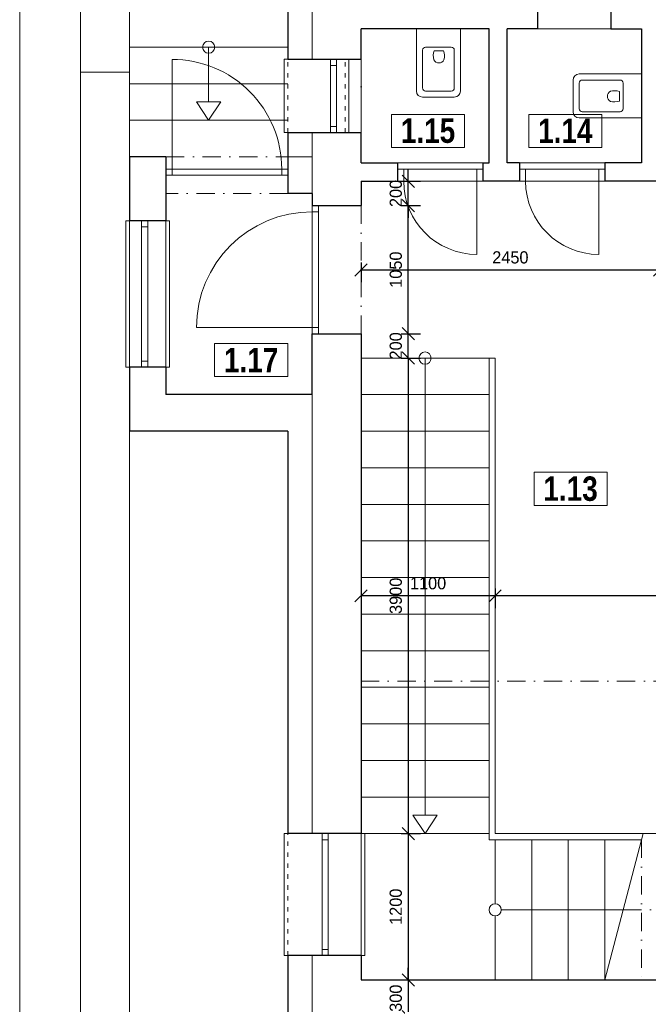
# Model space of a CAD drawing. Header units: millimetres. Extents: x -65956 to 5894746, y -14679 to 163521.
# Tile 62 of 89: x -350 to 4807, y 22227 to 30302. Entities that reach past the tile are written whole.
import ezdxf

# ---------------------------------------------------------------- set-up
doc = ezdxf.new("R2010")
doc.units = ezdxf.units.MM
doc.linetypes.add('ACAD_ISO03W100', pattern=[30, 12, -18])
doc.linetypes.add('ČERCHOVANÁ', pattern=[1, 0.5, -0.25, 0, -0.25])
doc.layers.get('0').update_dxf_attribs({"lineweight": 5})
doc.layers.get('Defpoints').update_dxf_attribs({"color": 2, "lineweight": 30})
doc.layers.add('- pomocna', color=232, linetype='Continuous', lineweight=0, plot=False)
doc.layers.add('- pomocná oramovanie', color=245, linetype='Continuous', lineweight=0, plot=False)
for name, color, linetype, lineweight in [('- zariadenie', 30, 'Continuous', 0), ('H popisky', 30, 'Continuous', 25), ('H stavba', 82, 'Continuous', 30), ('KOTY', 51, 'Continuous', 5), ('otvor', 163, 'Continuous', 5), ('Tbč stavba', 4, 'ČERCHOVANÁ', 0), ('Tč stavba', 7, 'ACAD_ISO03W100', 5)]:
    doc.layers.add(name, color=color, linetype=linetype, lineweight=lineweight)
doc.styles.add('1-100_te_2mm_200', font='technic_.ttf', dxfattribs={"height": 200})
doc.styles.add('1-20_ce_5mm_100', font='GOTHIC.TTF', dxfattribs={"height": 100})
doc.styles.add('1-50_ce_2mm_100', font='GOTHIC.TTF', dxfattribs={"height": 100})
doc.dimstyles.new('technic_1-100', dxfattribs={"dimtxt": 200, "dimasz": 240, "dimexe": 300, "dimexo": 200, "dimgap": 100, "dimtad": 1, "dimdec": 1, "dimrnd": 0.5, "dimtxsty": '1-100_te_2mm_200', "dimblk": 'OBLIQUE', "dimcen": 2.5, "dimclrd": 256, "dimclrt": 256, "dimadec": 0, "dimazin": 0, "dimtfac": 1, "dimtdec": 1, "dimtix": 1, "dimtmove": 1, "dimatfit": 3, "dimldrblk": 'OBLIQUE', "dimfxl": 400, "dimfxlon": 1, "dimarcsym": 0})

# ---------------------------------------------------------------- blocks, each defined once
blk = doc.blocks.new('sfdgfdgfdg')
at = {"layer": '- zariadenie'}
for p, q in [((1161908.6, -607680.5), (1162418.7, -607680.5)), ((1162418.7, -607680.5), (1162418.7, -608040.5)), ((1161858.6, -607990.5), (1161858.6, -607730.5)), ((1161908.6, -607965.5), (1161908.6, -607755.5)), ((1161933.6, -607730.5), (1162243.7, -607730.5)), ((1162268.7, -607965.5), (1162268.7, -607755.5)), ((1162239.6, -607864), (1162239.6, -607825.3)), ((1162239.6, -607864), (1162239.6, -607902.6)), ((1162418.7, -608040.5), (1161908.6, -608040.5)), ((1162243.7, -607990.5), (1161933.6, -607990.5))]:
    blk.add_line(p, q, dxfattribs=at)
for centre, radius, start, end in [((1161908.6, -607730.5), 50, 90, 180), ((1161933.6, -607755.5), 25, 90, 180), ((1162243.7, -607755.5), 25, 0, 90), ((1162180.5, -607860.5), 41.5, 113.5039, 185.78018), ((1162180.5, -607867.4), 41.5, 174.2198, 246.49608), ((1162197.1, -607943.6), 125.7, 70.24504, 105.34607), ((1161933.6, -607965.5), 25, 180, 270), ((1162197.1, -607784.3), 125.7, 254.65395, 289.75498), ((1162243.7, -607965.5), 25, 270, 0), ((1161908.6, -607990.5), 50, 180, 270)]:
    blk.add_arc(centre, radius, start, end, dxfattribs=at)
blk = doc.blocks.new('cxyvyxcvcx')
at = {"layer": '- pomocná oramovanie'}
for points in [[(-136218.3, -52983.4), (-178218.3, -52983.4), (-178218.3, -23283.4), (-136218.3, -23283.4)], [(-137118.3, -52083.4), (-177318.3, -52083.4), (-177318.3, -24183.4), (-137118.3, -24183.4)]]:
    blk.add_lwpolyline(points, close=True, dxfattribs=at)
blk.add_line((-177318.3, -38133.4), (-177718.3, -38133.4))
blk.add_lwpolyline([(-136718.3, -52483.4), (-177718.3, -52483.4), (-177718.3, -23783.4), (-136718.3, -23783.4)], close=True)
blk = doc.blocks.new('_Oblique')
at = {"color": 0, "linetype": 'ByBlock', "lineweight": -2}
blk.add_line((-0.5, -0.5), (0.5, 0.5), dxfattribs=at)
blk = doc.blocks.new('*D1088')
at = {"layer": 'Defpoints', "color": 0, "transparency": 16777216}
for p in [(3550.1, 27527), (3550.1, 25577.1), (7100.1, 25027)]:
    blk.add_point(p, dxfattribs=at)
at = {"layer": 'KOTY', "color": 0, "lineweight": -2, "transparency": 16777216}
for p, q in [((3550.1, 25637.1), (3550.1, 25477.1)), ((7100.1, 25517.1), (7100.1, 25677.1))]:
    blk.add_line(p, q, dxfattribs=at)
at = {"layer": 'KOTY', "lineweight": -2, "transparency": 16777216}
blk.add_line((7100.1, 25577.1), (3550.1, 25577.1), dxfattribs=at)
at = {"layer": 'KOTY', "lineweight": -2, "transparency": 16777216, "xscale": 100, "yscale": 100, "zscale": 100, "rotation": 180}
blk.add_blockref('_Oblique', (3550.1, 25577.1), dxfattribs=at)
at = {"layer": 'KOTY', "lineweight": -2, "transparency": 16777216, "xscale": 100, "yscale": 100, "zscale": 100}
blk.add_blockref('_Oblique', (7100.1, 25577.1), dxfattribs=at)
at = {"layer": 'KOTY', "transparency": 16777216, "insert": (5325.1, 25679.6), "char_height": 100, "attachment_point": 5, "style": '1-20_ce_5mm_100'}
blk.add_mtext('3550', dxfattribs=at)
blk = doc.blocks.new('*D1089')
at = {"layer": 'Defpoints', "color": 0, "transparency": 16777216}
for p in [(2450.1, 28977), (4900.1, 28977), (4900.1, 28249.6)]:
    blk.add_point(p, dxfattribs=at)
at = {"layer": 'KOTY', "color": 0, "lineweight": -2, "transparency": 16777216}
for p, q in [((2450.1, 28309.6), (2450.1, 28149.6)), ((4900.1, 28309.6), (4900.1, 28149.6))]:
    blk.add_line(p, q, dxfattribs=at)
at = {"layer": 'KOTY', "lineweight": -2, "transparency": 16777216}
blk.add_line((2450.1, 28249.6), (4900.1, 28249.6), dxfattribs=at)
at = {"layer": 'KOTY', "lineweight": -2, "transparency": 16777216, "xscale": 100, "yscale": 100, "zscale": 100, "rotation": 180}
blk.add_blockref('_Oblique', (2450.1, 28249.6), dxfattribs=at)
at = {"layer": 'KOTY', "lineweight": -2, "transparency": 16777216, "xscale": 100, "yscale": 100, "zscale": 100}
blk.add_blockref('_Oblique', (4900.1, 28249.6), dxfattribs=at)
at = {"layer": 'KOTY', "transparency": 16777216, "insert": (3675.1, 28352.1), "char_height": 100, "attachment_point": 5, "style": '1-20_ce_5mm_100'}
blk.add_mtext('2450', dxfattribs=at)
blk = doc.blocks.new('*D1091')
at = {"layer": 'Defpoints', "color": 0, "transparency": 16777216}
for p in [(2450.1, 27727), (2838.1, 27727), (2450.1, 27527)]:
    blk.add_point(p, dxfattribs=at)
at = {"layer": 'KOTY', "lineweight": -2, "transparency": 16777216}
for p, q in [((2838.1, 27727), (2838.1, 27827)), ((2838.1, 27527), (2838.1, 27727)), ((2838.1, 27527), (2838.1, 27427))]:
    blk.add_line(p, q, dxfattribs=at)
at = {"layer": 'KOTY', "color": 0, "lineweight": -2, "transparency": 16777216}
for p, q in [((2778.1, 27727), (2938.1, 27727)), ((2778.1, 27527), (2938.1, 27527))]:
    blk.add_line(p, q, dxfattribs=at)
at = {"layer": 'KOTY', "lineweight": -2, "transparency": 16777216, "xscale": 100, "yscale": 100, "zscale": 100}
for p, rotation in [((2838.1, 27727), 270), ((2838.1, 27527), 90)]:
    blk.add_blockref('_Oblique', p, dxfattribs=dict(at, rotation=rotation))
at = {"layer": 'KOTY', "transparency": 16777216, "insert": (2735.5, 27627), "char_height": 100, "attachment_point": 5, "rotation": 90, "style": '1-20_ce_5mm_100'}
blk.add_mtext('200', dxfattribs=at)
blk = doc.blocks.new('*D1092')
at = {"layer": 'Defpoints', "color": 0, "transparency": 16777216}
for p in [(2450.1, 27527), (2450.1, 23627), (2838.1, 23627)]:
    blk.add_point(p, dxfattribs=at)
at = {"layer": 'KOTY', "color": 0, "lineweight": -2, "transparency": 16777216}
for p, q in [((2778.1, 27527), (2938.1, 27527)), ((2778.1, 23627), (2938.1, 23627))]:
    blk.add_line(p, q, dxfattribs=at)
at = {"layer": 'KOTY', "lineweight": -2, "transparency": 16777216}
blk.add_line((2838.1, 27527), (2838.1, 23627), dxfattribs=at)
at = {"layer": 'KOTY', "lineweight": -2, "transparency": 16777216, "xscale": 100, "yscale": 100, "zscale": 100}
for p, rotation in [((2838.1, 27527), 90), ((2838.1, 23627), 270)]:
    blk.add_blockref('_Oblique', p, dxfattribs=dict(at, rotation=rotation))
at = {"layer": 'KOTY', "transparency": 16777216, "insert": (2735.5, 25577), "char_height": 100, "attachment_point": 5, "rotation": 90, "style": '1-20_ce_5mm_100'}
blk.add_mtext('3900', dxfattribs=at)
blk = doc.blocks.new('*D1093')
at = {"layer": 'Defpoints', "color": 0, "transparency": 16777216}
for p in [(2450.1, 23627), (2450.1, 22427), (2838.1, 22427)]:
    blk.add_point(p, dxfattribs=at)
at = {"layer": 'KOTY', "color": 0, "lineweight": -2, "transparency": 16777216}
for p, q in [((2778.1, 23627), (2938.1, 23627)), ((2778.1, 22427), (2938.1, 22427))]:
    blk.add_line(p, q, dxfattribs=at)
at = {"layer": 'KOTY', "lineweight": -2, "transparency": 16777216}
blk.add_line((2838.1, 23627), (2838.1, 22427), dxfattribs=at)
at = {"layer": 'KOTY', "lineweight": -2, "transparency": 16777216, "xscale": 100, "yscale": 100, "zscale": 100}
for p, rotation in [((2838.1, 23627), 90), ((2838.1, 22427), 270)]:
    blk.add_blockref('_Oblique', p, dxfattribs=dict(at, rotation=rotation))
at = {"layer": 'KOTY', "transparency": 16777216, "insert": (2735.5, 23027), "char_height": 100, "attachment_point": 5, "rotation": 90, "style": '1-20_ce_5mm_100'}
blk.add_mtext('1200', dxfattribs=at)
blk = doc.blocks.new('*D1094')
at = {"layer": 'Defpoints', "color": 0, "transparency": 16777216}
for p in [(2450.1, 22427), (2450.1, 22127), (2838.1, 22127)]:
    blk.add_point(p, dxfattribs=at)
at = {"layer": 'KOTY', "lineweight": -2, "transparency": 16777216}
for p, q in [((2838.1, 22427), (2838.1, 22527)), ((2838.1, 22427), (2838.1, 22127)), ((2838.1, 22127), (2838.1, 22027))]:
    blk.add_line(p, q, dxfattribs=at)
at = {"layer": 'KOTY', "color": 0, "lineweight": -2, "transparency": 16777216}
for p, q in [((2778.1, 22427), (2938.1, 22427)), ((2778.1, 22127), (2938.1, 22127))]:
    blk.add_line(p, q, dxfattribs=at)
at = {"layer": 'KOTY', "lineweight": -2, "transparency": 16777216, "xscale": 100, "yscale": 100, "zscale": 100}
for p, rotation in [((2838.1, 22427), 270), ((2838.1, 22127), 90)]:
    blk.add_blockref('_Oblique', p, dxfattribs=dict(at, rotation=rotation))
at = {"layer": 'KOTY', "transparency": 16777216, "insert": (2735.5, 22277), "char_height": 100, "attachment_point": 5, "rotation": 90, "style": '1-20_ce_5mm_100'}
blk.add_mtext('300', dxfattribs=at)
blk = doc.blocks.new('*T1065')
at = {"layer": 'Defpoints', "color": 8, "linetype": 'ByBlock', "lineweight": 0, "transparency": 16777216}
for p, q in [((0, 0), (600, 0)), ((0, 0), (0, -270.7)), ((600, 0), (600, -270.7)), ((0, -270.7), (600, -270.7))]:
    blk.add_line(p, q, dxfattribs=at)
at = {"layer": 'H popisky', "color": 0, "transparency": 16777216, "insert": (300, -135.3), "char_height": 200, "width": 596, "attachment_point": 5, "style": '1-50_ce_2mm_100'}
blk.add_mtext('{\\fTechnicLite|b1|i0|c2|p2;\\C256;1.13}', dxfattribs=at)
blk = doc.blocks.new('*D1106')
at = {"layer": 'Defpoints', "color": 0, "transparency": 16777216}
for p in [(2450.1, 27527), (3550.1, 27527), (2450.1, 25577.1)]:
    blk.add_point(p, dxfattribs=at)
at = {"layer": 'KOTY', "color": 0, "lineweight": -2, "transparency": 16777216}
for p, q in [((2450.1, 25637.1), (2450.1, 25477.1)), ((3550.1, 25637.1), (3550.1, 25477.1))]:
    blk.add_line(p, q, dxfattribs=at)
at = {"layer": 'KOTY', "lineweight": -2, "transparency": 16777216}
blk.add_line((3550.1, 25577.1), (2450.1, 25577.1), dxfattribs=at)
at = {"layer": 'KOTY', "lineweight": -2, "transparency": 16777216, "xscale": 100, "yscale": 100, "zscale": 100, "rotation": 180}
blk.add_blockref('_Oblique', (2450.1, 25577.1), dxfattribs=at)
at = {"layer": 'KOTY', "lineweight": -2, "transparency": 16777216, "xscale": 100, "yscale": 100, "zscale": 100}
blk.add_blockref('_Oblique', (3550.1, 25577.1), dxfattribs=at)
at = {"layer": 'KOTY', "transparency": 16777216, "insert": (3000.1, 25679.6), "char_height": 100, "attachment_point": 5, "style": '1-20_ce_5mm_100'}
blk.add_mtext('1100', dxfattribs=at)
blk = doc.blocks.new('*T1111')
at = {"layer": 'Defpoints', "color": 8, "linetype": 'ByBlock', "lineweight": 0, "transparency": 16777216}
for p, q in [((0, 0), (600, 0)), ((0, 0), (0, -270.7)), ((600, 0), (600, -270.7)), ((0, -270.7), (600, -270.7))]:
    blk.add_line(p, q, dxfattribs=at)
at = {"layer": 'H popisky', "color": 0, "transparency": 16777216, "insert": (300, -135.3), "char_height": 200, "width": 596, "attachment_point": 5, "style": '1-50_ce_2mm_100'}
blk.add_mtext('{\\fTechnicLite|b1|i0|c2|p2;\\C256;1.15}', dxfattribs=at)
blk = doc.blocks.new('*T1112')
at = {"layer": 'Defpoints', "color": 8, "linetype": 'ByBlock', "lineweight": 0, "transparency": 16777216}
for p, q in [((0, 0), (600, 0)), ((0, 0), (0, -270.7)), ((600, 0), (600, -270.7)), ((0, -270.7), (600, -270.7))]:
    blk.add_line(p, q, dxfattribs=at)
at = {"layer": 'H popisky', "color": 0, "transparency": 16777216, "insert": (300, -135.3), "char_height": 200, "width": 596, "attachment_point": 5, "style": '1-50_ce_2mm_100'}
blk.add_mtext('{\\fTechnicLite|b1|i0|c2|p2;\\C256;1.14}', dxfattribs=at)
blk = doc.blocks.new('*D1113')
at = {"layer": 'Defpoints', "color": 0, "transparency": 16777216}
for p in [(2450.1, 28777), (2838.1, 28777), (2450.1, 27727)]:
    blk.add_point(p, dxfattribs=at)
at = {"layer": 'KOTY', "color": 0, "lineweight": -2, "transparency": 16777216}
for p, q in [((2778.1, 28777), (2938.1, 28777)), ((2778.1, 27727), (2938.1, 27727))]:
    blk.add_line(p, q, dxfattribs=at)
at = {"layer": 'KOTY', "lineweight": -2, "transparency": 16777216}
blk.add_line((2838.1, 27727), (2838.1, 28777), dxfattribs=at)
at = {"layer": 'KOTY', "lineweight": -2, "transparency": 16777216, "xscale": 100, "yscale": 100, "zscale": 100}
for p, rotation in [((2838.1, 28777), 90), ((2838.1, 27727), 270)]:
    blk.add_blockref('_Oblique', p, dxfattribs=dict(at, rotation=rotation))
at = {"layer": 'KOTY', "transparency": 16777216, "insert": (2735.5, 28252), "char_height": 100, "attachment_point": 5, "rotation": 90, "style": '1-20_ce_5mm_100'}
blk.add_mtext('1050', dxfattribs=at)
blk = doc.blocks.new('*D1114')
at = {"layer": 'Defpoints', "color": 0, "transparency": 16777216}
for p in [(2450.1, 28977), (2838.1, 28977), (2450.1, 28777)]:
    blk.add_point(p, dxfattribs=at)
at = {"layer": 'KOTY', "lineweight": -2, "transparency": 16777216}
for p, q in [((2838.1, 28977), (2838.1, 29077)), ((2838.1, 28777), (2838.1, 28977)), ((2838.1, 28777), (2838.1, 28677))]:
    blk.add_line(p, q, dxfattribs=at)
at = {"layer": 'KOTY', "color": 0, "lineweight": -2, "transparency": 16777216}
for p, q in [((2778.1, 28977), (2938.1, 28977)), ((2778.1, 28777), (2938.1, 28777))]:
    blk.add_line(p, q, dxfattribs=at)
at = {"layer": 'KOTY', "lineweight": -2, "transparency": 16777216, "xscale": 100, "yscale": 100, "zscale": 100}
for p, rotation in [((2838.1, 28977), 270), ((2838.1, 28777), 90)]:
    blk.add_blockref('_Oblique', p, dxfattribs=dict(at, rotation=rotation))
at = {"layer": 'KOTY', "transparency": 16777216, "insert": (2735.5, 28877), "char_height": 100, "attachment_point": 5, "rotation": 90, "style": '1-20_ce_5mm_100'}
blk.add_mtext('200', dxfattribs=at)
blk = doc.blocks.new('*T1115')
at = {"layer": 'Defpoints', "color": 8, "linetype": 'ByBlock', "lineweight": 0, "transparency": 16777216}
for p, q in [((0, 0), (600, 0)), ((0, 0), (0, -270.7)), ((600, 0), (600, -270.7)), ((0, -270.7), (600, -270.7))]:
    blk.add_line(p, q, dxfattribs=at)
at = {"layer": 'H popisky', "color": 0, "transparency": 16777216, "insert": (300, -135.3), "char_height": 200, "width": 596, "attachment_point": 5, "style": '1-50_ce_2mm_100'}
blk.add_mtext('{\\fTechnicLite|b1|i0|c2|p2;\\C256;1.17}', dxfattribs=at)

msp = doc.modelspace()

# ---------------------------------------------------------------- linework, layer by layer
at = {"layer": '- pomocna'}
for points in [[(2450.1, 29127.03), (3500.1, 29127.03), (3500.1, 30227.03), (2450.1, 30227.03)], [(3650.1, 29127.03), (4750.1, 29127.03), (4750.1, 30227.03), (3650.1, 30227.03)]]:
    msp.add_lwpolyline(points, close=True, dxfattribs=at)
for points in [[(2450.1, 22427.03), (7100.1, 22427.03), (7100.1, 29427.03), (4900.1, 29427.03), (4900.1, 28977.03), (2450.1, 28977.03), (2450.1, 28777.03), (2100.1, 28777.03), (2100.1, 27727.03), (2450.1, 27727.03), (2450.1, 22427.03)], [(850.1, 27227.03), (2050.1, 27227.03), (2050.1, 28877.03), (1850.1, 28877.03), (1850.1, 29027.03), (850.1, 29027.03), (850.1, 27227.03)]]:
    msp.add_lwpolyline(points, dxfattribs=at)
at = {"linetype": 'Continuous'}
for p, q in [((2050.1, 30627.03), (2050.1, 29977.03)), ((1200.1, 29477.03), (1100.1, 29627.03)), ((1200.1, 29477.03), (1300.1, 29627.03)), ((2050.1, 29377.03), (2050.1, 28877.03)), ((3500.1, 27527.03), (3500.1, 23577.03)), ((3550.1, 27527.03), (3550.1, 23627.03)), ((2050.1, 27227.03), (2050.1, 23627.03)), ((2975.1, 23627.03), (2875.1, 23777.03)), ((2975.1, 23627.03), (3075.1, 23777.03)), ((3550.1, 23627.03), (4763.14, 23627.03)), ((3500.1, 23577.03), (4750.1, 23577.03)), ((3550.1, 23577.03), (3550.1, 23052.03)), ((3850.1, 23577.03), (3850.1, 22427.03)), ((4150.1, 23577.03), (4150.1, 22427.03)), ((4450.1, 23577.03), (4450.1, 22427.03)), ((3550.1, 22952.03), (3550.1, 22427.03)), ((2050.1, 22627.03), (2050.1, 19327.03))]:
    msp.add_line(p, q, dxfattribs=at)
for p, q in [((550.1, 29177.03), (550.1, 30077.03)), ((550.1, 30077.03), (1850.1, 30077.03)), ((1200.1, 30077.03), (1200.1, 29627.03)), ((550.1, 29777.03), (1850.1, 29777.03)), ((1100.1, 29627.03), (1300.1, 29627.03)), ((550.1, 29477.03), (1850.1, 29477.03)), ((1850.1, 29177.03), (2050.1, 29177.03)), ((3550.1, 27527.03), (2450.1, 27527.03)), ((2975.1, 27527.03), (2975.1, 23777.03)), ((3500.1, 27227.03), (2450.1, 27227.03)), ((3500.1, 26927.03), (2450.1, 26927.03)), ((3500.1, 26627.03), (2450.1, 26627.03)), ((3500.1, 26327.03), (2450.1, 26327.03)), ((3500.1, 26027.03), (2450.1, 26027.03)), ((3500.1, 25727.03), (2450.1, 25727.03)), ((3500.1, 25427.03), (2450.1, 25427.03)), ((3500.1, 25127.03), (2450.1, 25127.03)), ((3500.1, 24827.03), (2450.1, 24827.03)), ((3500.1, 24527.03), (2450.1, 24527.03)), ((3500.1, 24227.03), (2450.1, 24227.03)), ((3500.1, 23927.03), (2450.1, 23927.03)), ((2875.1, 23777.03), (3075.1, 23777.03)), ((2975.1, 23777.03), (2975.1, 23777.03)), ((3500.1, 23627.03), (2450.1, 23627.03)), ((4450.1, 22427.03), (4763.14, 23627.03)), ((3600.1, 23002.03), (4600.1, 23002.03))]:
    msp.add_line(p, q)
for centre in [(1200.1, 30077.03), (2975.1, 27527.03), (3550.1, 23002.03)]:
    msp.add_circle(centre, 50)
at = {"layer": 'H stavba'}
for p, q in [((1850.1, 30827.03), (1850.1, 29977.03)), ((3900.1, 30227.03), (3900.1, 30827.03)), ((4500.1, 30827.03), (4500.1, 30227.03)), ((3500.1, 30227.03), (2450.1, 30227.03)), ((2450.1, 29977.03), (2450.1, 30227.03)), ((3500.1, 29127.03), (3500.1, 30227.03)), ((3900.1, 30227.03), (3650.1, 30227.03)), ((3650.1, 29127.03), (3650.1, 30227.03)), ((4500.1, 30227.03), (4750.1, 30227.03)), ((4750.1, 30227.03), (4750.1, 29127.03)), ((1850.1, 29977.03), (2450.1, 29977.03)), ((1850.1, 29377.03), (2450.1, 29377.03)), ((1850.1, 29377.03), (1850.1, 29177.03)), ((2450.1, 29127.03), (2450.1, 29377.03)), ((550.1, 29177.03), (550.1, 28652.03)), ((850.1, 29177.03), (550.1, 29177.03)), ((850.1, 29177.03), (850.1, 28652.03)), ((1850.1, 29177.03), (1850.1, 28877.03)), ((2450.1, 29127.03), (2750.1, 29127.03)), ((2750.1, 29127.03), (2750.1, 28977.03)), ((3450.1, 29127.03), (3450.1, 28977.03)), ((3450.1, 29127.03), (3500.1, 29127.03)), ((3750.1, 29127.03), (3650.1, 29127.03)), ((3750.1, 29127.03), (3750.1, 28977.03)), ((4750.1, 29127.03), (4450.1, 29127.03)), ((4450.1, 29127.03), (4450.1, 28977.03)), ((2450.1, 28977.03), (2450.1, 28777.03)), ((2450.1, 28977.03), (2750.1, 28977.03)), ((3750.1, 28977.03), (3450.1, 28977.03)), ((4900.1, 28977.03), (4450.1, 28977.03)), ((2050.1, 28877.03), (1850.1, 28877.03)), ((2050.1, 28877.03), (2050.1, 28777.03)), ((2050.1, 28777.03), (2450.1, 28777.03)), ((850.1, 28652.03), (550.1, 28652.03)), ((2050.1, 27727.03), (2450.1, 27727.03)), ((2050.1, 27227.03), (2050.1, 27727.03)), ((2450.1, 27727.03), (2450.1, 23627.03)), ((850.1, 27452.03), (550.1, 27452.03)), ((550.1, 27452.03), (550.1, 26927.03)), ((850.1, 27452.03), (850.1, 27227.03)), ((2050.1, 27227.03), (850.1, 27227.03)), ((1850.1, 26927.03), (550.1, 26927.03)), ((1850.1, 26927.03), (1850.1, 23627.03)), ((2450.1, 23627.03), (1850.1, 23627.03)), ((1850.1, 22627.03), (1850.1, 19127.03)), ((2450.1, 22627.03), (1850.1, 22627.03)), ((2450.1, 22627.03), (2450.1, 22427.03)), ((2450.1, 22427.03), (6100.1, 22427.03))]:
    msp.add_line(p, q, dxfattribs=at)
at = {"layer": 'otvor'}
for p, q in [((900.1, 29975.84), (900.1, 29027.03)), ((2200.1, 29977.03), (2200.1, 29377.03)), ((2250.1, 29977.03), (2250.1, 29377.03)), ((2200.1, 29927.03), (2250.1, 29927.03)), ((2200.1, 29427.03), (2250.1, 29427.03)), ((1850.1, 29077.03), (850.1, 29077.03)), ((1800.1, 29077.03), (1800.1, 29027.03)), ((3450.1, 29077.03), (2750.1, 29077.03)), ((2800.1, 29077.03), (2800.1, 28977.03)), ((3400.1, 29077.03), (3400.1, 28377.03)), ((4450.1, 29077.03), (3750.1, 29077.03)), ((3800.1, 29077.03), (3800.1, 28977.03)), ((4400.1, 29077.03), (4400.1, 28377.03)), ((1850.1, 29027.03), (850.1, 29027.03)), ((3450.1, 28977.03), (2750.1, 28977.03)), ((4450.1, 28977.03), (3750.1, 28977.03)), ((2050.1, 28777.03), (2050.1, 27727.03)), ((2100.1, 28777.03), (2100.1, 27727.03)), ((2050.1, 28727.03), (2100.1, 28727.03)), ((650.1, 28652.03), (650.1, 27452.03)), ((650.1, 28602.03), (700.1, 28602.03)), ((700.1, 28652.03), (700.1, 27452.03)), ((1100.1, 27777.03), (2100.1, 27777.03)), ((650.1, 27502.03), (700.1, 27502.03)), ((2130.1, 23627.03), (2130.1, 22627.03)), ((2180.1, 23627.03), (2180.1, 22627.03)), ((2130.1, 23577.03), (2180.1, 23577.03)), ((2130.1, 22677.03), (2180.1, 22677.03))]:
    msp.add_line(p, q, dxfattribs=at)
for points in [[(1850.1, 29377.03), (1820.1, 29377.03), (1820.1, 29977.03), (1850.1, 29977.03)], [(2320.1, 29377.03), (2350.1, 29377.03), (2350.1, 29977.03), (2320.1, 29977.03)], [(550.1, 27452.03), (520.1, 27452.03), (520.1, 28652.03), (550.1, 28652.03)], [(850.1, 27452.03), (880.1, 27452.03), (880.1, 28652.03), (850.1, 28652.03)], [(1850.1, 22627.03), (1820.1, 22627.03), (1820.1, 23627.03), (1850.1, 23627.03)], [(2450.1, 22627.03), (2480.1, 22627.03), (2480.1, 23627.03), (2450.1, 23627.03)]]:
    msp.add_lwpolyline(points, dxfattribs=at)
for centre, radius, start, end in [((901.29, 29077.03), 898.81, 0, 90.075636), ((3400.1, 28977.03), 600, 180, 270), ((4400.1, 28977.03), 600, 180, 270), ((2050.1, 27777.03), 950, 90, 180)]:
    msp.add_arc(centre, radius, start, end, dxfattribs=at)
at = {"layer": 'Tbč stavba', "ltscale": 300}
for p, q in [((4500.1, 30227.03), (3900.1, 30227.03)), ((2450.1, 29977.03), (2450.1, 29377.03)), ((850.1, 29177.03), (1850.1, 29177.03)), ((2750.1, 29127.03), (3450.1, 29127.03)), ((3750.1, 29127.03), (4450.1, 29127.03)), ((1850.1, 28877.03), (850.1, 28877.03)), ((2450.1, 27727.03), (2450.1, 28777.03)), ((7100.1, 24877.03), (2450.1, 24877.03)), ((4763.14, 23627.03), (5950.1, 23627.03)), ((4750.1, 23577.03), (4750.1, 22427.03)), ((4600.1, 23002.03), (5800.1, 23002.03))]:
    msp.add_line(p, q, dxfattribs=at)
at = {"layer": 'Tč stavba', "ltscale": 3}
for p, q in [((1850.1, 29377.03), (1850.1, 29977.03)), ((2320.1, 29377.03), (2320.1, 29977.03)), ((550.1, 27452.03), (550.1, 28652.03)), ((850.1, 27452.03), (850.1, 28652.03)), ((1850.1, 22627.03), (1850.1, 23627.03)), ((2450.1, 22627.03), (2450.1, 23627.03))]:
    msp.add_line(p, q, dxfattribs=at)

# ---------------------------------------------------------------- block references
at = {"layer": '- zariadenie', "rotation": 90}
msp.add_blockref('sfdgfdgfdg', (-604775.36, -1132191.67), dxfattribs=at)
at = {"layer": '- zariadenie'}
msp.add_blockref('sfdgfdgfdg', (-1157668.6, 637537.5), dxfattribs=at)
for name, p in [('cxyvyxcvcx', (177868.41, 68004.75)), ('*T1111', (2699.73, 29525.66)), ('*T1112', (3825.63, 29525.66)), ('*T1115', (1248.71, 27645.33)), ('*T1065', (3869.01, 26589.85))]:
    msp.add_blockref(name, p)

# ---------------------------------------------------------------- dimensions: what is measured, and where the dimension line sits
at = {"layer": 'KOTY'}
for base, p1, p2, picture, middle in [((2838.06, 28977.03), (2450.1, 28777.03), (2450.1, 28977.03), '*D1114', (2735.55, 28877.03)), ((2838.06, 28777.03), (2450.1, 27727.03), (2450.1, 28777.03), '*D1113', (2735.55, 28252.03)), ((2838.06, 27727.03), (2450.1, 27527.03), (2450.1, 27727.03), '*D1091', (2735.55, 27627.03)), ((2838.06, 23627.03), (2450.1, 27527.03), (2450.1, 23627.03), '*D1092', (2735.55, 25577.03)), ((2838.06, 22427.03), (2450.1, 23627.03), (2450.1, 22427.03), '*D1093', (2735.55, 23027.03)), ((2838.06, 22127.03), (2450.1, 22427.03), (2450.1, 22127.03), '*D1094', (2735.55, 22277.03))]:
    dim = msp.add_linear_dim(base=base, p1=p1, p2=p2, angle=90, dimstyle='technic_1-100', override={"dimtxt": 100, "dimasz": 100, "dimexe": 100, "dimgap": 50, "dimtxsty": '1-20_ce_5mm_100', "dimfxl": 60}, dxfattribs=at)
    dim.commit()
    dim.dimension.update_dxf_attribs({"geometry": picture, "text_midpoint": middle})
for base, p1, p2, picture, middle in [((4900.1, 28249.59), (2450.1, 28977.03), (4900.1, 28977.03), '*D1089', (3675.1, 28352.1)), ((2450.1, 25577.13), (3550.1, 27527.03), (2450.1, 27527.03), '*D1106', (3000.1, 25679.65)), ((3550.1, 25577.13), (7100.1, 25027.03), (3550.1, 27527.03), '*D1088', (5325.1, 25679.65))]:
    dim = msp.add_linear_dim(base=base, p1=p1, p2=p2, dimstyle='technic_1-100', override={"dimtxt": 100, "dimasz": 100, "dimexe": 100, "dimgap": 50, "dimtxsty": '1-20_ce_5mm_100', "dimfxl": 60}, dxfattribs=at)
    dim.commit()
    dim.dimension.update_dxf_attribs({"geometry": picture, "text_midpoint": middle})

doc.saveas('drawing.dxf')
